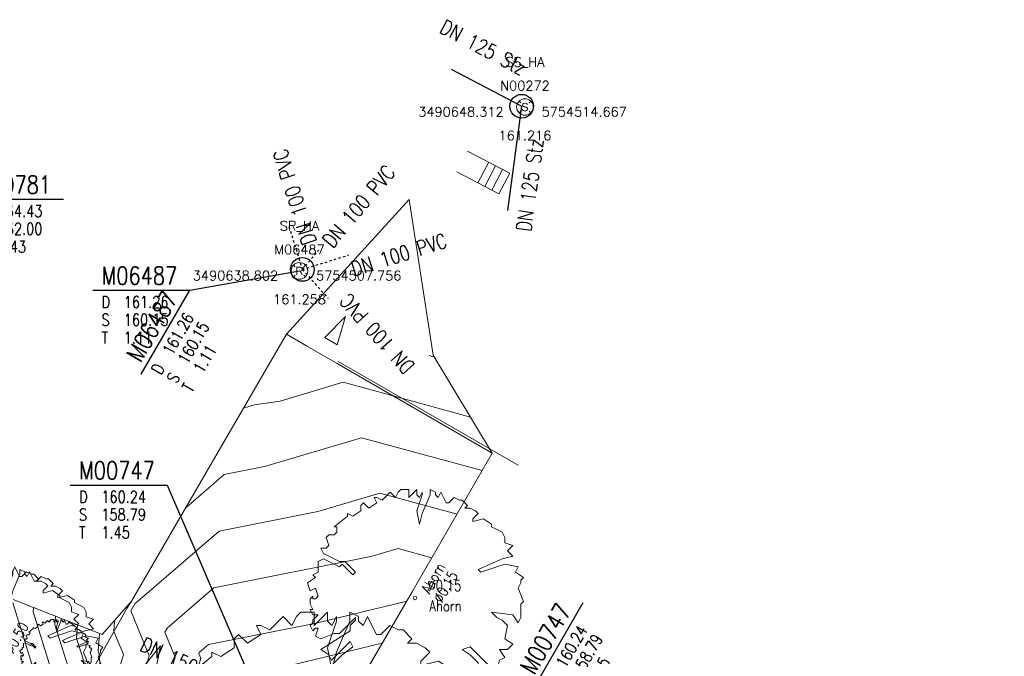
# Model space of a CAD drawing. Header units: metres. Extents: x 3490449 to 3490968, y 5754217 to 5754743.
# Tile 89 of 212: x 3490627 to 3490669, y 5754492 to 5754518. Entities that reach past the tile are written whole.
import ezdxf
from ezdxf.enums import TextEntityAlignment as Align

# ---------------------------------------------------------------- set-up
doc = ezdxf.new("R2010")
doc.units = ezdxf.units.M
doc.header["$LTSCALE"] = 0.25
doc.linetypes.add('Kartierung-07$0$AUSGEZOGEN', pattern=[0])
doc.linetypes.add('Kartierung-07$0$STRICHLINIE', pattern=[19.05, 12.7, -6.35])
for name, color, linetype, lineweight, true_color in [('Kartierung-07$0$$BRUCH', 7, 'Continuous', 18, 0x82563a), ('Kartierung-07$0$$HOEHEN_Haupt', 7, 'Continuous', 18, 0x82563a), ('Kartierung-07$0$$HOEHEN_Mittel', 7, 'Continuous', 18, 0x82563a), ('Kartierung-07$0$$P_INF_FL', 7, 'Kartierung-07$0$AUSGEZOGEN', 18, 0x82563a), ('Kartierung-07$0$$P_INF_H_Schacht', 7, 'Kartierung-07$0$AUSGEZOGEN', 18, 0x82563a), ('Kartierung-07$0$$P_INF_NR_Schacht', 7, 'Kartierung-07$0$AUSGEZOGEN', 18, 0x82563a), ('Kartierung-07$0$$P_INF_X', 7, 'Kartierung-07$0$AUSGEZOGEN', 18, 0x82563a), ('Kartierung-07$0$B_Bau', 7, 'Continuous', 18, 0x82563a), ('Kartierung-07$0$B_Baum', 7, 'Continuous', 18, 0x82563a), ('Kartierung-07$0$B_Befestigt', 7, 'Continuous', 18, 0x82563a), ('Kartierung-07$0$B_Hecke', 7, 'Continuous', 18, 0x82563a), ('Kartierung-07$0$B_Schrift_Baum', 7, 'Continuous', 18, 0x82563a), ('Kartierung-07$0$B_Schrift_Baum_60Grad', 7, 'Continuous', 18, 0x82563a), ('Kartierung-07$0$B_Zaun', 7, 'Kartierung-07$0$AUSGEZOGEN', 18, 0x82563a), ('Kartierung-07$0$B_Zufahrt_Zugang', 7, 'Continuous', 18, 0x82563a), ('Kartierung-07$0$Hilfe_DGM', 7, 'Continuous', 18, 0x82563a), ('Kartierung-07$0$SYM_SR_HA', 7, 'Kartierung-07$0$AUSGEZOGEN', 18, 0x82563a), ('Kartierung-07$0$SYM_SS_HA', 7, 'Kartierung-07$0$AUSGEZOGEN', 18, 0x82563a)]:
    doc.layers.add(name, color=color, linetype=linetype, lineweight=lineweight, true_color=true_color)
doc.layers.add('Kartierung-07$0$$PKT_SR_HA', color=7, linetype='Continuous', lineweight=18)
doc.layers.add('Kartierung-07$0$$PKT_SS_HA', color=7, linetype='Continuous', lineweight=18)
for name, color, linetype in [('Kartierung-07$0$B_RW-Leitung_HA', 7, 'Kartierung-07$0$STRICHLINIE'), ('Kartierung-07$0$B_RW-Leitung_HA_Schrift', 7, 'Continuous'), ('Kartierung-07$0$B_RW_Schacht_HA', 7, 'Continuous'), ('Kartierung-07$0$B_Schachtschrift_RW_HA', 7, 'Continuous'), ('Kartierung-07$0$B_Schachtschrift_RW_HA_60Grad', 7, 'Continuous'), ('Kartierung-07$0$B_SW-Leitung_HA', 7, 'Continuous'), ('Kartierung-07$0$B_SW-Leitung_HA_Schrift', 7, 'Continuous'), ('Kartierung-07$0$B_SW_Schacht_HA', 7, 'Continuous')]:
    doc.layers.add(name, color=color, linetype=linetype)
for name, color, linetype, true_color in [('Kartierung-07$0$B_Schachtschrift_SW_HA_AUS', 7, 'Continuous', 0x82563a), ('Kartierung-07$0$B_SW-Leitung_HA_Aus', 7, 'Continuous', 0x82563a), ('Kartierung-07$0$B_SW-Leitung_HA_Schrift_Aus', 7, 'Continuous', 0x82563a)]:
    doc.layers.add(name, color=color, linetype=linetype, true_color=true_color)
doc.styles.add('Kartierung-07$0$2', font='TXT')
doc.styles.add('Kartierung-07$0$STANDARD', font='romans.shx', dxfattribs={"width": 0.8})

# ---------------------------------------------------------------- blocks, each defined once
blk = doc.blocks.new('Kartierung-07$0$B_Baum')
at = {"layer": 'Kartierung-07$0$B_Baum'}
blk.add_lwpolyline([(-0.4417, -0.1918), (-0.4667, -0.1793), (-0.4542, -0.1418), (-0.4667, -0.1418), (-0.4792, -0.1543), (-0.4917, -0.1293), (-0.4792, -0.1168), (-0.4792, -0.1043), (-0.4542, -0.0793), (-0.4792, -0.0793), (-0.4917, -0.0543), (-0.4792, -0.0543), (-0.4917, -0.0293), (-0.4917, -0.0043), (-0.4792, 0.0082), (-0.4792, -0.0043), (-0.4667, -0.0043), (-0.4542, 0.0082), (-0.4667, 0.0457), (-0.4917, 0.0332), (-0.5042, 0.0707), (-0.4667, 0.0957), (-0.4792, 0.1082), (-0.4542, 0.1207), (-0.4542, 0.1457), (-0.4542, 0.1707), (-0.4292, 0.1832), (-0.3542, 0.1457), (-0.3417, 0.1582), (-0.2917, 0.1082), (-0.2792, 0.1207), (-0.3292, 0.1707), (-0.3542, 0.1707), (-0.4292, 0.2082), (-0.4417, 0.2332), (-0.4167, 0.2332), (-0.4042, 0.2457), (-0.4167, 0.2832), (-0.4042, 0.2957), (-0.3792, 0.2957), (-0.3667, 0.3082), (-0.3667, 0.3332), (-0.3792, 0.3332), (-0.3167, 0.3832), (-0.3167, 0.3957), (-0.2917, 0.3832), (-0.2542, 0.4082), (-0.2542, 0.4332), (-0.2417, 0.4457), (-0.2167, 0.4207), (-0.1792, 0.4457), (-0.1917, 0.4707), (-0.1792, 0.4707), (-0.1542, 0.4582), (-0.1292, 0.4832), (-0.1167, 0.4957), (-0.0917, 0.4707), (-0.0792, 0.4957), (-0.0667, 0.5082), (-0.0292, 0.5082), (-0.0292, 0.4707), (-0.0167, 0.4832), (0.0083, 0.5082), (0.0083, 0.4832), (0.0208, 0.4707), (0.0333, 0.4957), (0.0333, 0.4832), (0.0083, 0.4082), (0.0208, 0.3457), (0.0333, 0.3957), (0.0708, 0.4832), (0.0708, 0.5082), (0.0958, 0.4957), (0.0958, 0.4832), (0.1083, 0.4707), (0.1208, 0.4957), (0.1333, 0.4707), (0.1458, 0.4457), (0.1583, 0.4457), (0.1833, 0.4707), (0.2083, 0.4582), (0.2208, 0.4582), (0.2458, 0.4332), (0.2333, 0.4207), (0.2583, 0.4207), (0.2833, 0.4082), (0.2958, 0.3957), (0.2708, 0.3707), (0.2708, 0.3582), (0.3208, 0.3707), (0.3583, 0.3457), (0.3583, 0.3332), (0.4083, 0.3082), (0.4208, 0.2832), (0.4208, 0.2582), (0.4583, 0.2457), (0.4333, 0.2207), (0.4583, 0.1957), (0.4083, 0.1832), (0.2958, 0.1332), (0.3083, 0.1207), (0.4208, 0.1582), (0.4833, 0.1457), (0.4708, 0.1207), (0.5083, 0.0957), (0.4958, 0.0832), (0.4958, 0.0707), (0.4833, 0.0457), (0.5083, -0.0168), (0.4958, -0.0293), (0.4958, -0.0918), (0.4833, -0.1168), (0.4583, -0.0793), (0.3583, -0.0668), (0.3833, -0.0918), (0.4083, -0.1043), (0.4333, -0.1293), (0.4208, -0.1918), (0.4583, -0.2168), (0.4333, -0.2418), (0.3958, -0.2418), (0.4208, -0.2793), (0.3958, -0.2918), (0.3833, -0.3418), (0.3708, -0.3418), (0.2583, -0.2293), (0.2208, -0.2418), (0.2583, -0.2668), (0.2958, -0.3043), (0.3083, -0.3793), (0.2833, -0.4168), (0.2583, -0.4043), (0.2458, -0.4418), (0.2083, -0.4293), (0.1458, -0.5043), (0.1208, -0.4793), (0.0833, -0.5168), (0.0833, -0.4793), (0.0583, -0.5043), (0.0333, -0.5043), (0.0333, -0.4543), (0.0208, -0.3668), (-0.0167, -0.5043), (-0.0417, -0.5043), (-0.0667, -0.4793), (-0.1042, -0.4918), (-0.1292, -0.4918), (-0.1167, -0.4668), (-0.1417, -0.4543), (-0.1542, -0.4793), (-0.1917, -0.4543), (-0.1167, -0.3668), (-0.1167, -0.3293), (-0.1542, -0.3293), (-0.1792, -0.4043), (-0.2292, -0.4418), (-0.2542, -0.4418), (-0.2542, -0.4043), (-0.3042, -0.4043), (-0.3167, -0.3918), (-0.3167, -0.3668), (-0.3417, -0.3668), (-0.3917, -0.3168), (-0.3417, -0.2668), (-0.2917, -0.2293), (-0.3042, -0.2043), (-0.3917, -0.2918), (-0.4042, -0.2668), (-0.4417, -0.2418), (-0.3042, -0.1543), (-0.3042, -0.1293), (-0.2792, -0.1043), (-0.2792, -0.0918), (-0.3542, -0.1668), (-0.3792, -0.1668), (-0.4417, -0.1918)], dxfattribs=at)
blk = doc.blocks.new('Kartierung-07$0$Zufahrt')
at = {"layer": 'Kartierung-07$0$B_Zufahrt_Zugang'}
for p, q in [((-0.7, -2.8), (0, 0)), ((0, 0), (0.7, -2.8)), ((-0.7, -2.8), (0.7, -2.8))]:
    blk.add_line(p, q, dxfattribs=at)
blk = doc.blocks.new('Kartierung-07$0$Hecke')
at = {"layer": 'Kartierung-07$0$B_Hecke'}
blk.add_lwpolyline([(-0.447, -0.197), (-0.472, -0.185), (-0.46, -0.147), (-0.472, -0.147), (-0.485, -0.16), (-0.497, -0.135), (-0.485, -0.122), (-0.485, -0.11), (-0.46, -0.085), (-0.485, -0.085), (-0.497, -0.06), (-0.485, -0.06), (-0.497, -0.035), (-0.497, -0.01), (-0.485, 0.003), (-0.485, -0.01), (-0.472, -0.01), (-0.46, 0.003), (-0.472, 0.04), (-0.497, 0.028), (-0.51, 0.065), (-0.472, 0.09), (-0.485, 0.103), (-0.46, 0.115), (-0.46, 0.14), (-0.46, 0.165), (-0.435, 0.178), (-0.36, 0.14), (-0.347, 0.153), (-0.297, 0.103), (-0.285, 0.115), (-0.335, 0.165), (-0.36, 0.165), (-0.435, 0.203), (-0.447, 0.228), (-0.422, 0.228), (-0.41, 0.24), (-0.422, 0.278), (-0.41, 0.29), (-0.385, 0.29), (-0.372, 0.303), (-0.372, 0.328), (-0.385, 0.328), (-0.322, 0.378), (-0.322, 0.39), (-0.297, 0.378), (-0.26, 0.403), (-0.26, 0.428), (-0.247, 0.44), (-0.222, 0.415), (-0.185, 0.44), (-0.197, 0.465), (-0.185, 0.465), (-0.16, 0.453), (-0.135, 0.478), (-0.122, 0.49), (-0.097, 0.465), (-0.085, 0.49), (-0.072, 0.503), (-0.035, 0.503), (-0.035, 0.465), (-0.022, 0.478), (0.003, 0.503), (0.003, 0.478), (0.015, 0.465), (0.028, 0.49), (0.028, 0.478), (0.003, 0.403), (0.015, 0.34), (0.028, 0.39), (0.065, 0.478), (0.065, 0.503), (0.09, 0.49), (0.09, 0.478), (0.103, 0.465), (0.115, 0.49), (0.128, 0.465), (0.14, 0.44), (0.153, 0.44), (0.178, 0.465), (0.203, 0.453), (0.215, 0.453), (0.24, 0.428), (0.228, 0.415), (0.253, 0.415), (0.278, 0.403), (0.29, 0.39), (0.265, 0.365), (0.265, 0.353), (0.315, 0.365), (0.353, 0.34), (0.353, 0.328), (0.403, 0.303), (0.415, 0.278), (0.415, 0.253), (0.453, 0.24), (0.428, 0.215), (0.453, 0.19), (0.403, 0.178), (0.29, 0.128), (0.303, 0.115), (0.415, 0.153), (0.478, 0.14), (0.465, 0.115), (0.503, 0.09), (0.49, 0.078), (0.49, 0.065), (0.478, 0.04), (0.503, -0.022), (0.49, -0.035), (0.49, -0.097), (0.478, -0.122), (0.453, -0.085), (0.353, -0.072), (0.378, -0.097), (0.403, -0.11), (0.428, -0.135), (0.415, -0.197), (0.453, -0.222), (0.428, -0.247), (0.39, -0.247), (0.415, -0.285), (0.39, -0.297), (0.378, -0.347), (0.365, -0.347), (0.253, -0.235), (0.215, -0.247), (0.253, -0.272), (0.29, -0.31), (0.303, -0.385), (0.278, -0.422), (0.253, -0.41), (0.24, -0.447), (0.203, -0.435), (0.14, -0.51), (0.115, -0.485), (0.078, -0.522), (0.078, -0.485), (0.053, -0.51), (0.028, -0.51), (0.028, -0.46), (0.015, -0.372), (-0.022, -0.51), (-0.047, -0.51), (-0.072, -0.485), (-0.11, -0.497), (-0.135, -0.497), (-0.122, -0.472), (-0.147, -0.46), (-0.16, -0.485), (-0.197, -0.46), (-0.122, -0.372), (-0.122, -0.335), (-0.16, -0.335), (-0.185, -0.41), (-0.235, -0.447), (-0.26, -0.447), (-0.26, -0.41), (-0.31, -0.41), (-0.322, -0.397), (-0.322, -0.372), (-0.347, -0.372), (-0.397, -0.322), (-0.347, -0.272), (-0.297, -0.235), (-0.31, -0.21), (-0.397, -0.297), (-0.41, -0.272), (-0.447, -0.247), (-0.31, -0.16), (-0.31, -0.135), (-0.285, -0.11), (-0.285, -0.097), (-0.36, -0.172), (-0.385, -0.172), (-0.447, -0.197)], dxfattribs=at)
blk = doc.blocks.new('Kartierung-07$0$B_Schachtbeschriftung')
blk.add_line((0, 0), (8.186, 0))
at = {"style": 'Kartierung-07$0$STANDARD', "width": 0.8}
for s, p in [('D ', (0.75, -0.5)), ('S ', (0.75, -2)), ('T ', (0.75, -3.5))]:
    blk.add_text(s, height=1, dxfattribs=at).set_placement(p, align=Align.TOP_LEFT)
at = {"ltscale": 0.02, "style": 'Kartierung-07$0$STANDARD', "width": 0.8}
for tag, p, height in [('NUMMER', (0.759, 0.479), 1.5), ('DECKEL', (2.627, -1.5), 1), ('SOHLE', (2.625, -2.996), 1), ('TIEFE', (2.628, -4.501), 1)]:
    blk.add_attdef(tag, p, '', height=height, dxfattribs=at)
at = {"ltscale": 0.02, "style": 'Kartierung-07$0$STANDARD', "width": 0.8, "flags": 1}
blk.add_attdef('FOTO', (1.057, -6.131), '', height=1, dxfattribs=at)
blk = doc.blocks.new('Kartierung-07$0$Zugang')
at = {"layer": 'Kartierung-07$0$B_Zufahrt_Zugang'}
for p, q in [((-0.3, -1.2), (0, 0)), ((0, 0), (0.3, -1.2)), ((-0.3, -1.2), (0.3, -1.2))]:
    blk.add_line(p, q, dxfattribs=at)
blk = doc.blocks.new('Kartierung-07$0$PKT_SS_HA')
at = {"layer": 'Kartierung-07$0$SYM_SS_HA'}
for p, q in [((-0.247, 0.247), (-0.177, 0.177)), ((0.177, 0.177), (0.247, 0.247)), ((0.177, 0.177), (0.247, 0.247)), ((-0.247, -0.247), (-0.177, -0.177)), ((0.177, -0.177), (0.247, -0.247))]:
    blk.add_line(p, q, dxfattribs=at)
blk.add_circle((0, 0), 0.35, dxfattribs=at)
at = {"layer": 'Kartierung-07$0$$P_INF_FL', "style": 'Kartierung-07$0$STANDARD'}
blk.add_attdef('CODE', text='', height=0.8, dxfattribs=at).set_placement((0, 1.7), align=Align.CENTER)
at = {"layer": 'Kartierung-07$0$$P_INF_H_Schacht', "style": 'Kartierung-07$0$STANDARD'}
blk.add_attdef('H', text='', height=0.8, dxfattribs=at).set_placement((0, -1.4), align=Align.CENTER)
at = {"layer": 'Kartierung-07$0$$P_INF_NR_Schacht', "style": 'Kartierung-07$0$STANDARD'}
blk.add_attdef('NR', text='', height=0.8, dxfattribs=at).set_placement((0, 0.7), align=Align.CENTER)
at = {"layer": 'Kartierung-07$0$$P_INF_X', "style": 'Kartierung-07$0$STANDARD'}
blk.add_attdef('X', text='', height=0.8, dxfattribs=at).set_placement((-0.9, -0.4), align=Align.RIGHT)
blk.add_attdef('Y', (0.7, -0.4), '', height=0.8, dxfattribs=at)
at = {"layer": 'Kartierung-07$0$SYM_SS_HA', "style": 'Kartierung-07$0$2'}
blk.add_text('S', height=0.35, dxfattribs=at).set_placement((0, -0.178), align=Align.CENTER)
blk = doc.blocks.new('Kartierung-07$0$PKT_SR_HA')
at = {"layer": 'Kartierung-07$0$SYM_SR_HA'}
for p, q in [((-0.247, 0.247), (-0.177, 0.177)), ((0.177, 0.177), (0.247, 0.247)), ((0.177, 0.177), (0.247, 0.247)), ((-0.247, -0.247), (-0.177, -0.177)), ((0.177, -0.177), (0.247, -0.247))]:
    blk.add_line(p, q, dxfattribs=at)
blk.add_circle((0, 0), 0.35, dxfattribs=at)
at = {"layer": 'Kartierung-07$0$$P_INF_FL', "style": 'Kartierung-07$0$STANDARD'}
blk.add_attdef('CODE', text='', height=0.8, dxfattribs=at).set_placement((0, 1.7), align=Align.CENTER)
at = {"layer": 'Kartierung-07$0$$P_INF_H_Schacht', "style": 'Kartierung-07$0$STANDARD'}
blk.add_attdef('H', text='', height=0.8, dxfattribs=at).set_placement((0, -1.4), align=Align.CENTER)
at = {"layer": 'Kartierung-07$0$$P_INF_NR_Schacht', "style": 'Kartierung-07$0$STANDARD'}
blk.add_attdef('NR', text='', height=0.8, dxfattribs=at).set_placement((0, 0.7), align=Align.CENTER)
at = {"layer": 'Kartierung-07$0$$P_INF_X', "style": 'Kartierung-07$0$STANDARD'}
blk.add_attdef('X', text='', height=0.8, dxfattribs=at).set_placement((-0.9, -0.4), align=Align.RIGHT)
blk.add_attdef('Y', (0.7, -0.4), '', height=0.8, dxfattribs=at)
at = {"layer": 'Kartierung-07$0$SYM_SR_HA', "style": 'Kartierung-07$0$2'}
blk.add_text('R', height=0.35, dxfattribs=at).set_placement((0, -0.178), align=Align.CENTER)

msp = doc.modelspace()

# ---------------------------------------------------------------- linework, layer by layer
at = {"layer": 'Kartierung-07$0$$BRUCH', "ltscale": 0.02}
for p, q in [((3490635.783, 5754500.823), (3490638.248, 5754505.084)), ((3490638.248, 5754505.084), (3490639.093, 5754504.588)), ((3490639.093, 5754504.588), (3490640.389, 5754503.853)), ((3490640.389, 5754503.853), (3490646.933, 5754500.07)), ((3490631.712, 5754493.828), (3490635.783, 5754500.823)), ((3490646.933, 5754500.07), (3490643.559, 5754494.223)), ((3490643.559, 5754494.223), (3490640.991, 5754489.825)), ((3490629.396, 5754489.734), (3490631.523, 5754493.518)), ((3490631.523, 5754493.518), (3490631.712, 5754493.828))]:
    msp.add_line(p, q, dxfattribs=at)
at = {"layer": 'Kartierung-07$0$$HOEHEN_Haupt', "ltscale": 0.02}
for points in [[(3490625.786, 5754481.991), (3490627.967, 5754482.616), (3490630.217, 5754483.275), (3490631.534, 5754485.147), (3490631.554, 5754485.178), (3490631.568, 5754485.226), (3490632.569, 5754487.82), (3490632.555, 5754488.085), (3490633.552, 5754491.47), (3490633.117, 5754492.523), (3490633.218, 5754492.687), (3490635.189, 5754494.391), (3490641.811, 5754495.707), (3490642.959, 5754496.046), (3490644.387, 5754495.657)], [(3490628.509, 5754493.192), (3490628.483, 5754492.825), (3490628.995, 5754491.178), (3490629.094, 5754489.791), (3490628.939, 5754489.284), (3490628.193, 5754486.701), (3490627.353, 5754485.388), (3490627.038, 5754484.926), (3490626.868, 5754484.86)]]:
    msp.add_lwpolyline(points, dxfattribs=at)
at = {"layer": 'Kartierung-07$0$$HOEHEN_Mittel', "ltscale": 0.02}
for points in [[(3490644.492, 5754504.121), (3490644.27, 5754504.182)], [(3490636.442, 5754501.962), (3490636.911, 5754502.106), (3490637.98, 5754502.268), (3490640.651, 5754503.058), (3490642.756, 5754502.485), (3490646.018, 5754501.589)], [(3490646.509, 5754499.335), (3490641.42, 5754500.721), (3490637.329, 5754499.511), (3490635.631, 5754499.173), (3490634.005, 5754497.768)], [(3490624.733, 5754482.124), (3490624.88, 5754482.239), (3490625.072, 5754482.284), (3490627.866, 5754483.085), (3490629.577, 5754483.586), (3490630.579, 5754485.01), (3490630.882, 5754485.483), (3490631.093, 5754486.212), (3490631.875, 5754488.239), (3490631.817, 5754489.332), (3490632.463, 5754491.525), (3490631.681, 5754493.419), (3490631.861, 5754493.715), (3490635.41, 5754496.782), (3490639.57, 5754497.609), (3490642.189, 5754498.384), (3490645.448, 5754497.496)], [(3490627.581, 5754493.556), (3490627.569, 5754493.379), (3490628.318, 5754490.971), (3490628.392, 5754489.924), (3490627.876, 5754488.236), (3490627.521, 5754487.006), (3490627.12, 5754486.38), (3490626.421, 5754485.355)], [(3490626.709, 5754493.758), (3490627.64, 5754490.763), (3490627.69, 5754490.056), (3490626.881, 5754487.409)], [(3490643.33, 5754493.831), (3490639.512, 5754492.903), (3490634.968, 5754492), (3490634.574, 5754491.659), (3490634.554, 5754491.626), (3490634.641, 5754491.416), (3490634.343, 5754490.403), (3490633.306, 5754487.505), (3490632.585, 5754485.634), (3490632.249, 5754484.871), (3490631.454, 5754483.814), (3490630.856, 5754482.964), (3490628.069, 5754482.147), (3490627.202, 5754481.899)], [(3490624.452, 5754482.345), (3490625.057, 5754482.82), (3490625.849, 5754483.004), (3490627.764, 5754483.553), (3490628.937, 5754483.897), (3490629.625, 5754484.874), (3490630.21, 5754485.787), (3490630.617, 5754487.199), (3490631.18, 5754488.658), (3490631.079, 5754490.579), (3490631.374, 5754491.58), (3490630.976, 5754492.545), (3490630.997, 5754492.967), (3490630.985, 5754493.001)], [(3490629.437, 5754492.829), (3490629.398, 5754492.27), (3490629.673, 5754491.385), (3490629.746, 5754490.357), (3490629.792, 5754489.495), (3490629.667, 5754489.172), (3490628.865, 5754486.397), (3490627.715, 5754484.6), (3490627.658, 5754484.519), (3490627.561, 5754484.491), (3490627.403, 5754484.445), (3490625.411, 5754483.981)], [(3490630.365, 5754492.466), (3490630.313, 5754491.715), (3490630.351, 5754491.593), (3490630.361, 5754491.451), (3490630.486, 5754489.076), (3490630.142, 5754488.185), (3490629.537, 5754486.092), (3490628.67, 5754484.737), (3490628.298, 5754484.208), (3490627.663, 5754484.022), (3490626.626, 5754483.725), (3490625.234, 5754483.4), (3490624.172, 5754482.566)], [(3490642.291, 5754492.051), (3490637.192, 5754490.811), (3490636.306, 5754490.658), (3490636.196, 5754490.664), (3490634.987, 5754489.82), (3490634.064, 5754487.239), (3490633.643, 5754486.148), (3490632.945, 5754484.563), (3490631.584, 5754482.752), (3490631.508, 5754482.653), (3490631.5, 5754482.652), (3490631.492, 5754482.631), (3490631.342, 5754482.498), (3490628.475, 5754481.623)]]:
    msp.add_lwpolyline(points, dxfattribs=at)
at = {"layer": 'Kartierung-07$0$B_Bau', "ltscale": 0.02}
for p, q in [((3490645.896, 5754512.803), (3490647.669, 5754511.878)), ((3490646.783, 5754512.341), (3490646.329, 5754511.472)), ((3490647.075, 5754512.188), (3490646.622, 5754511.319)), ((3490645.443, 5754511.934), (3490647.216, 5754511.009)), ((3490647.368, 5754512.035), (3490646.915, 5754511.166)), ((3490647.669, 5754511.878), (3490647.216, 5754511.009))]:
    msp.add_line(p, q, dxfattribs=at)
at = {"layer": 'Kartierung-07$0$B_Baum'}
msp.add_circle((3490643.673, 5754493.963, 160.403), 0.075, dxfattribs=at)
at = {"layer": 'Kartierung-07$0$B_Befestigt', "ltscale": 0.02, "elevation": 160.611}
for points in [[(3490631.712, 5754493.828), (3490635.783, 5754500.823), (3490638.248, 5754505.084), (3490639.093, 5754504.588), (3490640.389, 5754503.853)], [(3490640.389, 5754503.853), (3490646.933, 5754500.07)], [(3490646.933, 5754500.07), (3490643.559, 5754494.223)]]:
    msp.add_lwpolyline(points, dxfattribs=at)
at = {"layer": 'Kartierung-07$0$B_Befestigt', "ltscale": 0.02}
for points in [[(3490643.559, 5754494.223), (3490640.991, 5754489.825)], [(3490629.396, 5754489.734), (3490631.523, 5754493.518)], [(3490631.523, 5754493.518), (3490631.712, 5754493.828)]]:
    msp.add_lwpolyline(points, dxfattribs=at)
at = {"layer": 'Kartierung-07$0$B_RW-Leitung_HA', "ltscale": 0.01}
for q in [(3490639.612, 5754508.631), (3490640.868, 5754508.424)]:
    msp.add_line((3490638.924, 5754507.815), q, dxfattribs=at)
for points in [[(3490638.357, 5754509.624), (3490638.924, 5754507.815)], [(3490638.924, 5754507.815), (3490640.005, 5754506.599)]]:
    msp.add_lwpolyline(points, dxfattribs=at)
at = {"layer": 'Kartierung-07$0$B_RW_Schacht_HA', "ltscale": 0.02}
msp.add_circle((3490638.924, 5754507.815), 0.5, dxfattribs=at)
at = {"layer": 'Kartierung-07$0$B_Schachtschrift_RW_HA', "ltscale": 0.02, "elevation": 1.994}
msp.add_lwpolyline([(3490634.171, 5754506.941), (3490638.802, 5754507.756)], dxfattribs=at)
at = {"layer": 'Kartierung-07$0$B_Schachtschrift_RW_HA', "ltscale": 0.02}
msp.add_lwpolyline([(3490633.222, 5754498.725), (3490637.378, 5754489.045)], dxfattribs=at)
at = {"layer": 'Kartierung-07$0$B_Schachtschrift_RW_HA_60Grad', "ltscale": 0.02, "elevation": 1.994}
msp.add_lwpolyline([(3490634.171, 5754506.941), (3490638.802, 5754507.756)], dxfattribs=at)
at = {"layer": 'Kartierung-07$0$B_SW-Leitung_HA', "ltscale": 0.02}
msp.add_line((3490648.174, 5754514.699), (3490645.211, 5754516.245), dxfattribs=at)
at = {"layer": 'Kartierung-07$0$B_SW-Leitung_HA_Aus', "ltscale": 0.02}
msp.add_line((3490648.174, 5754514.699), (3490647.578, 5754510.296), dxfattribs=at)
at = {"layer": 'Kartierung-07$0$B_SW_Schacht_HA', "ltscale": 0.02}
msp.add_circle((3490648.174, 5754514.699), 0.5, dxfattribs=at)
at = {"layer": 'Kartierung-07$0$B_Zaun', "ltscale": 0.02}
msp.add_lwpolyline([(3490648.022, 5754499.556), (3490640.439, 5754503.94)], dxfattribs=at)
at = {"layer": 'Kartierung-07$0$Hilfe_DGM', "ltscale": 0.02}
msp.add_lwpolyline([(3490626.727, 5754493.89), (3490630.476, 5754492.422), (3490631.712, 5754493.828), (3490635.783, 5754500.823), (3490638.248, 5754505.084), (3490643.427, 5754510.761), (3490644.446, 5754504.197), (3490646.933, 5754500.07), (3490643.559, 5754494.223), (3490640.991, 5754489.825), (3490640.148, 5754488.39), (3490642.783, 5754487.86), (3490643.503, 5754487.328), (3490650.372, 5754484.1), (3490653.846, 5754480.762), (3490655.203, 5754480.15), (3490657.434, 5754478.156), (3490658.485, 5754476.666), (3490661.049, 5754476.064), (3490665.558, 5754475.207), (3490668.003, 5754475.802), (3490670.582, 5754474.422)], dxfattribs=at)

# ---------------------------------------------------------------- block references
at = {"layer": 'Kartierung-07$0$$PKT_SR_HA'}
ref = msp.add_blockref('Kartierung-07$0$PKT_SR_HA', (3490638.802, 5754507.756, 161.258), dxfattribs=at)
ref.add_attrib('Y', '5754507.756', (3490639.502, 5754507.356, 161.258), dxfattribs={"layer": 'Kartierung-07$0$$P_INF_X', "height": 0.4, "style": 'Kartierung-07$0$STANDARD'})
ref.add_attrib('X', '3490638.802', dxfattribs={"layer": 'Kartierung-07$0$$P_INF_X', "height": 0.4, "style": 'Kartierung-07$0$STANDARD'}).set_placement((3490637.902, 5754507.356, 161.258), align=Align.RIGHT)
ref.add_attrib('H', '161.258', dxfattribs={"layer": 'Kartierung-07$0$$P_INF_H_Schacht', "height": 0.4, "style": 'Kartierung-07$0$STANDARD'}).set_placement((3490638.802, 5754506.356, 161.258), align=Align.CENTER)
ref.add_attrib('CODE', 'SR_HA', dxfattribs={"layer": 'Kartierung-07$0$$P_INF_FL', "height": 0.4, "style": 'Kartierung-07$0$STANDARD'}).set_placement((3490638.802, 5754509.456, 161.258), align=Align.CENTER)
ref.add_attrib('NR', 'M06487', dxfattribs={"layer": 'Kartierung-07$0$$P_INF_NR_Schacht', "height": 0.4, "style": 'Kartierung-07$0$STANDARD'}).set_placement((3490638.802, 5754508.456, 161.258), align=Align.CENTER)
at = {"layer": 'Kartierung-07$0$$PKT_SS_HA'}
ref = msp.add_blockref('Kartierung-07$0$PKT_SS_HA', (3490648.312, 5754514.667, 161.216), dxfattribs=at)
ref.add_attrib('Y', '5754514.667', (3490649.012, 5754514.267, 161.216), dxfattribs={"layer": 'Kartierung-07$0$$P_INF_X', "height": 0.4, "style": 'Kartierung-07$0$STANDARD'})
ref.add_attrib('X', '3490648.312', dxfattribs={"layer": 'Kartierung-07$0$$P_INF_X', "height": 0.4, "style": 'Kartierung-07$0$STANDARD'}).set_placement((3490647.412, 5754514.267, 161.216), align=Align.RIGHT)
ref.add_attrib('H', '161.216', dxfattribs={"layer": 'Kartierung-07$0$$P_INF_H_Schacht', "height": 0.4, "style": 'Kartierung-07$0$STANDARD'}).set_placement((3490648.312, 5754513.267, 161.216), align=Align.CENTER)
ref.add_attrib('CODE', 'SS_HA', dxfattribs={"layer": 'Kartierung-07$0$$P_INF_FL', "height": 0.4, "style": 'Kartierung-07$0$STANDARD'}).set_placement((3490648.312, 5754516.367, 161.216), align=Align.CENTER)
ref.add_attrib('NR', 'N00272', dxfattribs={"layer": 'Kartierung-07$0$$P_INF_NR_Schacht', "height": 0.4, "style": 'Kartierung-07$0$STANDARD'}).set_placement((3490648.312, 5754515.367, 161.216), align=Align.CENTER)
at = {"layer": 'Kartierung-07$0$B_Baum'}
for p, xscale, yscale, zscale in [((3490643.673, 5754493.963, 316.551), 9, 9, 9), ((3490625.823, 5754491.304, 317.629), 8, 8, 8), ((3490626.444, 5754491.1, 316.376), 8, 8, 8), ((3490639.859, 5754485.738, 315.933), 15, 15, 15)]:
    msp.add_blockref('Kartierung-07$0$B_Baum', p, dxfattribs=dict(at, xscale=xscale, yscale=yscale, zscale=zscale))
at = {"layer": 'Kartierung-07$0$B_Hecke', "ltscale": 0.02, "xscale": 3, "yscale": 3, "zscale": 3}
msp.add_blockref('Kartierung-07$0$Hecke', (3490628.54, 5754491.54), dxfattribs=at)
at = {"layer": 'Kartierung-07$0$B_Schachtschrift_RW_HA', "ltscale": 0.02, "xscale": 0.5, "yscale": 0.5, "zscale": 0.5}
for p, values in [((3490630.078, 5754506.941, 1.994), {'NUMMER': 'M06487', 'DECKEL': '161.26', 'SOHLE': '160.15', 'TIEFE': '1.11'}), ((3490629.129, 5754498.725), {'NUMMER': 'M00747', 'DECKEL': '160.24', 'SOHLE': '158.79', 'TIEFE': '1.45'})]:
    msp.add_blockref('Kartierung-07$0$B_Schachtbeschriftung', p, dxfattribs=at).add_auto_attribs(values)
at = {"layer": 'Kartierung-07$0$B_Schachtschrift_RW_HA_60Grad', "ltscale": 0.02, "xscale": 0.4999999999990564, "yscale": 0.4999999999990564, "zscale": 0.4999999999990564, "rotation": 59.99999999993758}
for p, values in [((3490632.124, 5754503.396, 1.994), {'NUMMER': 'M06487', 'DECKEL': '161.26', 'SOHLE': '160.15', 'TIEFE': '1.11'}), ((3490648.724, 5754490.222), {'NUMMER': 'M00747', 'DECKEL': '160.24', 'SOHLE': '158.79', 'TIEFE': '1.45'})]:
    msp.add_blockref('Kartierung-07$0$B_Schachtbeschriftung', p, dxfattribs=at).add_auto_attribs(values)
at = {"layer": 'Kartierung-07$0$B_Schachtschrift_SW_HA_AUS', "ltscale": 0.02, "xscale": 0.5, "yscale": 0.5, "zscale": 0.5}
msp.add_blockref('Kartierung-07$0$B_Schachtbeschriftung', (3490624.758, 5754510.778, 164.434), dxfattribs=at).add_auto_attribs({'NUMMER': 'M00781', 'DECKEL': '164.43', 'SOHLE': '162.00', 'TIEFE': '2.43'})
at = {"layer": 'Kartierung-07$0$B_Zufahrt_Zugang', "ltscale": 0.02}
for name, p, rotation in [('Kartierung-07$0$Zugang', (3490640.736, 5754505.83), 329.9999999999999), ('Kartierung-07$0$Zufahrt', (3490632.944, 5754491.936), 334.3906263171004)]:
    msp.add_blockref(name, p, dxfattribs=dict(at, rotation=rotation))

# ---------------------------------------------------------------- texts
at = {"layer": 'Kartierung-07$0$B_RW-Leitung_HA_Schrift', "ltscale": 0.02, "style": 'Kartierung-07$0$STANDARD', "width": 0.8}
for s, rotation, p in [('DN 100 PVC', 107.7331, (3490639.53, 5754508.98)), ('DN 100 PVC', 50, (3490640.203, 5754508.68)), ('DN 100 PVC', 17.3821, (3490641.094, 5754507.515)), ('DN 100 PVC', 132, (3490643.698, 5754503.766)), ('DN 150 PVC', 335, (3490632.02, 5754491.769))]:
    msp.add_text(s, height=0.625, rotation=rotation, dxfattribs=at).set_placement(p)
at = {"layer": 'Kartierung-07$0$B_Schrift_Baum', "char_height": 0.45, "width": 2.01912, "attachment_point": 1, "style": 'Kartierung-07$0$STANDARD'}
for s, insert in [('%%c0.15', (3490644.239, 5754494.705, 221.537)), ('Ahorn', (3490644.28, 5754493.85))]:
    msp.add_mtext(s, dxfattribs=dict(at, insert=insert))
at = {"layer": 'Kartierung-07$0$B_Schrift_Baum_60Grad', "char_height": 0.45, "attachment_point": 1, "rotation": 60, "style": 'Kartierung-07$0$STANDARD'}
for s, insert, width in [('Ahorn', (3490643.908, 5754494.328), 2.01912), ('%%c0.15', (3490644.423, 5754493.942, 221.537), 2.01912), ('%%c0.50', (3490626.315, 5754491.793, 221.362), 2.03731)]:
    msp.add_mtext(s, dxfattribs=dict(at, insert=insert, width=width))
at = {"layer": 'Kartierung-07$0$B_SW-Leitung_HA_Schrift', "ltscale": 0.02, "style": 'Kartierung-07$0$STANDARD', "width": 0.8}
msp.add_text('DN 125 Stz', height=0.625, rotation=332, dxfattribs=at).set_placement((3490644.658, 5754517.83))
at = {"layer": 'Kartierung-07$0$B_SW-Leitung_HA_Schrift_Aus', "ltscale": 0.02, "style": 'Kartierung-07$0$STANDARD', "width": 0.8}
msp.add_text('DN 125 Stz', height=0.625, rotation=82, dxfattribs=at).set_placement((3490648.561, 5754509.381))

doc.saveas('drawing.dxf')
